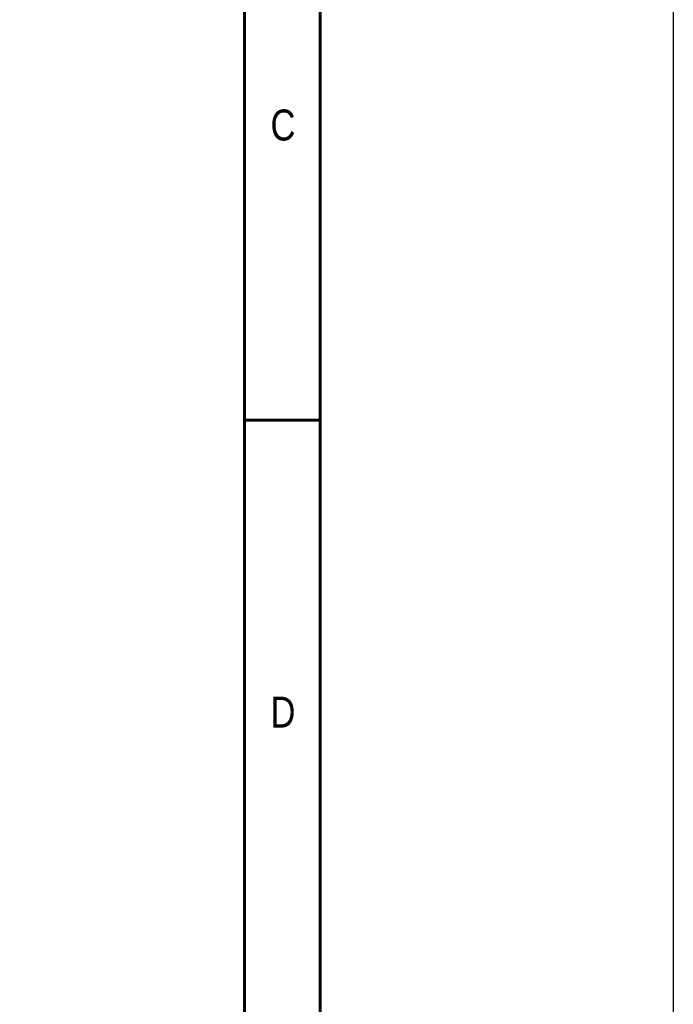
# Model space of a CAD drawing. Header units: millimetres. Extents: x 399 to 6076, y -1991 to 1602.
# Tile 145 of 256: x 4850 to 4975, y -469 to -282. Entities that reach past the tile are written whole.
import ezdxf
from ezdxf.enums import TextEntityAlignment as Align

# ---------------------------------------------------------------- set-up
doc = ezdxf.new("R2010")
doc.units = ezdxf.units.MM
doc.layers.add('BORDER', color=7, linetype='Continuous')
doc.styles.add('SEACAD_arial_ttf', font='arial.ttf', dxfattribs={"height": 0.2})

# ---------------------------------------------------------------- blocks, each defined once
blk = doc.blocks.new('A4橫')
at = {"layer": 'BORDER', "color": 123, "linetype": 'Continuous', "lineweight": 60, "ltscale": 25.4}
for p, q in [((4924.324, 1170.892), (4924.324, 1453.749)), ((4917.114, 1446.539), (4917.114, 1170.892)), ((4924.324, 1261.095), (4917.114, 1261.095))]:
    blk.add_line(p, q, dxfattribs=at)
at = {"layer": 'BORDER', "color": 60, "linetype": 'Continuous', "ltscale": 25.4, "style": 'SEACAD_arial_ttf', "width": 0.8}
for s, p in [('C', (4919.601, 1290.649)), ('D', (4919.601, 1234.806))]:
    blk.add_text(s, height=2.943, dxfattribs=at).set_placement(p, align=Align.TOP_LEFT)

msp = doc.modelspace()

# ---------------------------------------------------------------- linework, layer by layer
at = {"color": 4}
msp.add_lwpolyline([(4454.625, 785.255), (4974.625, 785.255), (4974.625, -1990.745), (4454.625, -1990.745)], close=True, dxfattribs=at)

# ---------------------------------------------------------------- block references
at = {"xscale": 2, "yscale": 2, "zscale": 2}
msp.add_blockref('A4橫', (-4941.232, -2880.386), dxfattribs=at)

doc.saveas('drawing.dxf')
